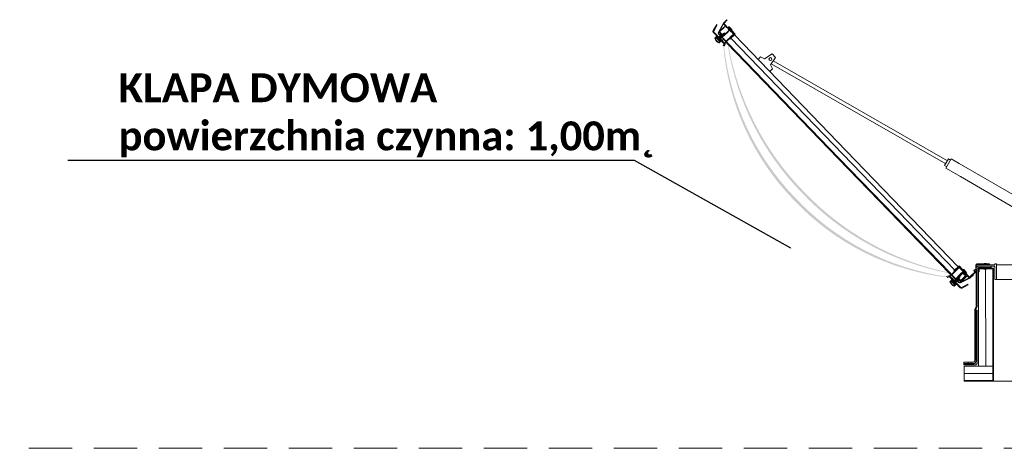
# Model space of a CAD drawing. Header units: millimetres. Extents: x 2260 to 32334, y -33324 to 11762.
# Tile 4 of 79: x 3113 to 3794, y -31798 to -31501. Entities that reach past the tile are written whole.
import ezdxf
from ezdxf import colors
from ezdxf.entities.mleader import LeaderData, LeaderLine
from ezdxf.math import Vec2, Vec3

# ---------------------------------------------------------------- set-up
doc = ezdxf.new("R2010")
doc.units = ezdxf.units.MM
doc.linetypes.add('BUR', pattern=[4.5, 3, -1.5])
for name, color, linetype, lineweight in [('CP_FRAME', 217, 'Continuous', 70), ('FOLIA', 11, 'Continuous', 0), ('KOPUŁKA przekrój', 2, 'Continuous', 5), ('OCIEPLENIE', 9, 'BATTING', 5), ('PODSTAWA', 3, 'Continuous', 13), ('SIŁOWNIK', 9, 'Continuous', 5), ('STELAŻ', 9, 'Continuous', 5), ('ŁĄCZNIK', 9, 'Continuous', 5)]:
    doc.layers.add(name, color=color, linetype=linetype, lineweight=lineweight)
doc.layers.add('mapp-system', color=7, linetype='Continuous')
doc.styles.get("Standard").update_dxf_attribs({"font": 'arial.ttf'})
doc.linetypes.add('BATTING', pattern='A,0.00254,-2.54,[134,ltypeshp.shx,S=2.54,R=0,X=-2.54,Y=0],-5.08,[134,ltypeshp.shx,S=2.54,R=180,X=2.54,Y=0],-2.54', length=10.16254)

msp = doc.modelspace()

# ---------------------------------------------------------------- hatches: boundary and pattern name
at = {"layer": 'FOLIA'}
h = msp.add_hatch(color=7, dxfattribs=at)
h.paths.add_polyline_path([(3775.55, -31684.794), (3774.8, -31684.794), (3774.8, -31692.294), (3775.55, -31692.294)])
h.paths.add_polyline_path([(3775.55, -31673.935, -0.415631), (3777.05, -31672.767), (3779.48, -31672.767), (3779.48, -31672.017), (3776.3, -31672.017, 0.4142136), (3774.8, -31673.517), (3774.8, -31677.294), (3775.55, -31677.294)])
h = msp.add_hatch(color=7, dxfattribs=at)
h.paths.add_polyline_path([(3774.55, -31713.677), (3773.8, -31713.677), (3773.8, -31721.177), (3774.55, -31721.177)])
h.paths.add_polyline_path([(3775.55, -31709.85), (3774.8, -31709.85), (3774.8, -31717.35), (3775.55, -31717.35)])
h.paths.add_polyline_path([(3774.55, -31701.853), (3775.55, -31699.794), (3774.8, -31699.794), (3773.8, -31701.853), (3773.8, -31706.177), (3774.55, -31706.177)])
h = msp.add_hatch(color=7, dxfattribs=at)
h.paths.add_polyline_path([(3772.923, -31739.531), (3766.36, -31739.531), (3766.36, -31740.281), (3772.923, -31740.281)])
h.paths.add_polyline_path([(3774.55, -31737.781), (3774.55, -31735.842), (3773.8, -31735.842), (3773.8, -31737.031, -0.4142136), (3772.3, -31738.531), (3769.173, -31738.531), (3769.173, -31739.281), (3773.05, -31739.281, 0.4142136)])
h.paths.add_polyline_path([(3775.55, -31724.85), (3774.8, -31724.85), (3774.8, -31732.35), (3775.55, -31732.35)])
at = {"layer": 'KOPUŁKA przekrój'}
for points in [[(3592.859, -31510.049), (3596.316, -31513.629), (3596.679, -31513.279), (3593.49, -31509.977, -0.3394543), (3593.335, -31508.616), (3595.62, -31504.813), (3595.188, -31504.553), (3592.704, -31508.688, 0.3394543)], [(3763.781, -31686.305), (3760.592, -31683.003), (3760.229, -31683.354), (3763.687, -31686.934, 0.3394543), (3765.041, -31687.136), (3769.26, -31684.798), (3769.016, -31684.357), (3765.135, -31686.508, -0.3394543)]]:
    msp.add_hatch(color=7, dxfattribs=at).paths.add_polyline_path(points)
h = msp.add_hatch(color=7, dxfattribs=at)
h.paths.add_polyline_path([(3650.377, -31625.435, -0.1683809), (3600.302, -31519.666, -0.1428577), (3600.347, -31519.387), (3600.926, -31518.168, 0.3517195), (3600.781, -31517.554), (3600.785, -31517.551), (3597.778, -31514.437), (3597.415, -31514.788), (3600.121, -31517.589, -0.3126334), (3600.213, -31518.156), (3599.806, -31519.013, 0.1319531), (3599.759, -31519.27, 0.1743531), (3649.108, -31626.661, 0.1744554), (3754.79, -31679.716, 0.0845836), (3754.916, -31679.697), (3755.851, -31679.292, -0.3126334), (3756.414, -31679.404), (3759.12, -31682.205), (3759.483, -31681.855), (3756.427, -31678.691, 0.3126334), (3755.863, -31678.579), (3754.625, -31679.116, -0.2106021), (3754.36, -31679.153, -0.1684029)])
h.paths.add_polyline_path([(3754.987, -31676.609, -0.1554395), (3755.257, -31676.754), (3758.648, -31680.265), (3758.89, -31680.032), (3755.266, -31676.279, 0.141319), (3755.023, -31676.14, -0.1505221), (3655.607, -31620.384, -0.1505221), (3603.335, -31519.092, 0.141319), (3603.204, -31518.846), (3599.579, -31515.093), (3599.337, -31515.326), (3602.839, -31518.952, 0.0002045), (3602.863, -31519.104, -0.0038609), (3602.865, -31519.112, 0.155338), (3654.491, -31621.461, 0.155338)])

# ---------------------------------------------------------------- linework, layer by layer
at = {"layer": 'CP_FRAME', "color": 7, "linetype": 'BUR', "lineweight": 18, "ltscale": 10}
msp.add_lwpolyline([(5713.874, -31798.102), (2385.692, -31798.102)], dxfattribs=at)
at = {"layer": 'FOLIA', "color": 7}
for p, q in [((3774.8, -31699.794), (3774.8, -31673.517)), ((3774.8, -31677.294), (3775.55, -31677.294)), ((3775.55, -31699.794), (3775.55, -31673.935)), ((3776.3, -31672.017), (3785.191, -31672.017)), ((3777.05, -31672.767), (3785.191, -31672.767)), ((3785.191, -31672.767), (3785.191, -31672.017)), ((3774.8, -31684.794), (3775.55, -31684.794)), ((3774.8, -31692.294), (3775.55, -31692.294)), ((3773.8, -31701.853), (3774.8, -31699.794)), ((3773.8, -31701.853), (3773.8, -31737.031)), ((3774.55, -31701.853), (3775.55, -31699.794)), ((3774.55, -31701.853), (3774.55, -31737.781)), ((3774.8, -31699.794), (3775.55, -31699.794)), ((3774.8, -31702.35), (3775.55, -31702.35)), ((3774.8, -31702.35), (3774.8, -31738.031)), ((3775.55, -31702.35), (3775.55, -31738.781)), ((3773.8, -31706.177), (3774.55, -31706.177)), ((3774.8, -31709.85), (3775.55, -31709.85)), ((3773.8, -31713.677), (3774.55, -31713.677)), ((3774.8, -31717.35), (3775.55, -31717.35)), ((3773.8, -31721.177), (3774.55, -31721.177)), ((3774.8, -31724.85), (3775.55, -31724.85)), ((3773.8, -31728.677), (3774.55, -31728.677)), ((3774.8, -31732.35), (3775.55, -31732.35)), ((3766.36, -31739.281), (3766.36, -31738.531)), ((3766.36, -31738.531), (3772.3, -31738.531)), ((3769.173, -31738.531), (3769.173, -31739.281)), ((3773.8, -31735.842), (3774.55, -31735.842)), ((3766.36, -31739.281), (3773.05, -31739.281)), ((3766.36, -31739.531), (3773.3, -31739.531)), ((3766.36, -31740.281), (3766.36, -31739.531)), ((3766.36, -31740.281), (3774.05, -31740.281)), ((3772.923, -31740.281), (3772.923, -31739.531))]:
    msp.add_line(p, q, dxfattribs=at)
for centre, radius, start, end in [((3776.3, -31673.517), 1.5, 90, 180), ((3776.881, -31674.097), 1.341, 82.75854, 173.035675), ((3772.3, -31737.031), 1.5, 270, 0), ((3773.05, -31737.781), 1.5, 270, 0), ((3773.3, -31738.031), 1.5, 270, 0), ((3774.05, -31738.781), 1.5, 270, 0)]:
    msp.add_arc(centre, radius, start, end, dxfattribs=at)
at = {"layer": 'KOPUŁKA przekrój', "color": 7}
for p, q in [((3595.188, -31504.553), (3592.704, -31508.688)), ((3595.62, -31504.813), (3593.335, -31508.616)), ((3592.859, -31510.049), (3596.316, -31513.629)), ((3593.49, -31509.977), (3596.679, -31513.279)), ((3597.425, -31514.778), (3600.131, -31517.579)), ((3597.788, -31514.427), (3600.844, -31517.591)), ((3599.952, -31514.732), (3598.985, -31515.667)), ((3600.224, -31518.146), (3599.816, -31519.003)), ((3600.937, -31518.158), (3600.357, -31519.377)), ((3601.158, -31517.19), (3600.795, -31517.541)), ((3601.762, -31516.606), (3601.158, -31517.19)), ((3774.913, -31670.933), (3787.792, -31670.933)), ((3774.913, -31670.933), (3774.913, -31671.933)), ((3774.913, -31670.933), (3787.292, -31670.933)), ((3774.913, -31670.933), (3774.913, -31671.933)), ((3774.913, -31670.933), (3774.913, -31671.933)), ((3774.913, -31670.933), (3787.792, -31670.933)), ((3784.286, -31670.933), (3780.605, -31670.933)), ((3787.792, -31670.273), (3787.792, -31670.933)), ((3787.792, -31670.273), (3788.792, -31670.273)), ((3787.792, -31670.273), (3788.792, -31670.273)), ((3787.792, -31670.273), (3787.792, -31670.933)), ((3788.792, -31670.273), (3788.792, -31681.103)), ((3788.792, -31670.273), (3788.792, -31681.103)), ((3757.443, -31677.807), (3756.839, -31678.391)), ((3774.913, -31671.933), (3787.792, -31671.933)), ((3774.913, -31671.933), (3787.792, -31671.933)), ((3787.792, -31671.933), (3787.792, -31681.103)), ((3787.792, -31671.933), (3787.792, -31681.103)), ((3788.792, -31672.433), (3788.792, -31681.103)), ((3755.863, -31678.578), (3754.625, -31679.115)), ((3755.851, -31679.291), (3754.98, -31679.669)), ((3759.12, -31682.205), (3756.414, -31679.404)), ((3759.483, -31681.855), (3756.427, -31678.691)), ((3756.839, -31678.391), (3756.476, -31678.741)), ((3756.839, -31678.391), (3756.476, -31678.741)), ((3759.253, -31679.681), (3758.286, -31680.616)), ((3759.253, -31679.681), (3758.286, -31680.616)), ((3763.687, -31686.934), (3760.229, -31683.354)), ((3763.781, -31686.305), (3760.592, -31683.003)), ((3769.016, -31684.357), (3765.135, -31686.508)), ((3769.26, -31684.798), (3769.016, -31684.357)), ((3787.792, -31681.103), (3788.792, -31681.103)), ((3787.792, -31681.103), (3788.792, -31681.103)), ((3769.26, -31684.798), (3765.041, -31687.136))]:
    msp.add_line(p, q, dxfattribs=at)
at = {"layer": 'KOPUŁKA przekrój', "color": 7, "lineweight": 0}
for p, q in [((3868.843, -31670.933), (3788.792, -31670.933)), ((3787.792, -31681.103), (3902.488, -31681.103))]:
    msp.add_line(p, q, dxfattribs=at)
at = {"layer": 'KOPUŁKA przekrój', "color": 7}
for centre, radius, start, end in [((3593.668, -31509.267), 1.125, 149.002038, 224.002038), ((3594.299, -31509.195), 1.125, 149.002038, 224.002038), ((3600.271, -31519.219), 0.504, 154.558083, 185.168449), ((3599.768, -31517.929), 0.504, 334.558083, 44.002038), ((3600.812, -31519.594), 0.504, 154.558083, 185.347825), ((3600.481, -31517.942), 0.504, 334.558083, 44.002038), ((3754.45, -31678.833), 0.332, 254.265487, 301.836757), ((3754.799, -31679.338), 0.377, 257.482695, 298.798925), ((3756.052, -31679.754), 0.504, 44.002038, 113.445993), ((3756.064, -31679.041), 0.504, 44.002038, 113.445993), ((3764.496, -31686.152), 1.125, 224.002038, 299.002038), ((3764.59, -31685.524), 1.125, 224.002038, 299.002038)]:
    msp.add_arc(centre, radius, start, end, dxfattribs=at)
at = {"layer": 'OCIEPLENIE', "color": 7, "ltscale": 0.05}
msp.add_line((3766.424, -31746.167), (3786.371, -31746.167), dxfattribs=at)
at = {"layer": 'OCIEPLENIE', "color": 7}
msp.add_line((3786.371, -31747.966), (3786.371, -31747.966), dxfattribs=at)
msp.add_line((3786.371, -31747.966), (3786.371, -31747.966), dxfattribs=at)
at = {"layer": 'OCIEPLENIE', "color": 7, "ltscale": 0.05}
msp.add_lwpolyline([(3781.433, -31741.273), (3781.396, -31674.371)], dxfattribs=at)
at = {"layer": 'PODSTAWA', "color": 7}
for p, q in [((3776.495, -31673.407), (3786.903, -31673.407)), ((3786.903, -31673.407), (3776.495, -31673.407)), ((3776.495, -31673.407), (3776.495, -31675.907)), ((3776.495, -31673.428), (3776.495, -31674.371)), ((3776.495, -31675.907), (3776.87, -31675.907)), ((3786.371, -31673.85), (3776.87, -31673.85)), ((3776.87, -31675.907), (3776.87, -31673.85)), ((3786.371, -31673.85), (3786.371, -31751.061)), ((3786.903, -31673.407), (3786.903, -31751.659)), ((3766.424, -31751.061), (3786.371, -31751.061)), ((3766.424, -31751.659), (3786.637, -31751.659)), ((3786.637, -31751.659), (3786.903, -31751.659))]:
    msp.add_line(p, q, dxfattribs=at)
at = {"layer": 'PODSTAWA', "color": 7, "lineweight": 13}
for p, q in [((3776.495, -31674.215), (3776.495, -31741.273)), ((3766.424, -31741.273), (3786.371, -31741.273)), ((3766.424, -31741.273), (3766.424, -31751.659))]:
    msp.add_line(p, q, dxfattribs=at)
at = {"layer": 'PODSTAWA', "color": 7, "lineweight": 0}
msp.add_line((3786.903, -31751.659), (4023.682, -31751.659), dxfattribs=at)
at = {"layer": 'SIŁOWNIK', "color": 7, "lineweight": 13}
for p, q in [((3753.712, -31601.054), (3633.002, -31531.692)), ((3754.923, -31598.96), (3634.361, -31529.685)), ((3763.123, -31600.711), (3757.615, -31597.529)), ((3871.054, -31663.544), (3763.123, -31600.711)), ((3763.877, -31609.809), (3753.863, -31604.022)), ((3862.018, -31666.957), (3763.877, -31609.809))]:
    msp.add_line(p, q, dxfattribs=at)
at = {"layer": 'SIŁOWNIK', "color": 7}
for p, q in [((3774.553, -31674.799), (3774.553, -31670.933)), ((3774.889, -31675.471), (3774.889, -31670.933)), ((3775.226, -31670.261), (3783.966, -31670.261)), ((3775.226, -31670.597), (3783.966, -31670.597)), ((3780.289, -31670.05), (3781.966, -31670.05)), ((3780.289, -31670.05), (3780.289, -31670.226)), ((3780.289, -31670.05), (3780.289, -31670.261)), ((3780.289, -31670.05), (3781.966, -31670.05)), ((3780.821, -31670.597), (3780.821, -31670.916)), ((3780.821, -31670.597), (3780.821, -31670.95)), ((3781.415, -31670.597), (3781.415, -31670.916)), ((3781.415, -31670.597), (3781.415, -31670.95)), ((3781.966, -31670.05), (3781.966, -31670.226)), ((3781.966, -31670.05), (3781.966, -31670.261)), ((3783.966, -31670.261), (3783.966, -31670.597)), ((3780.167, -31673.85), (3780.167, -31674.046)), ((3780.167, -31674.046), (3782.03, -31674.046)), ((3780.787, -31672.767), (3780.787, -31673.407)), ((3781.447, -31672.767), (3781.447, -31673.407)), ((3782.03, -31673.85), (3782.03, -31674.046))]:
    msp.add_line(p, q, dxfattribs=at)
at = {"layer": 'SIŁOWNIK', "color": 7, "lineweight": 13}
msp.add_circle((3632.372, -31528.431), 0.985, dxfattribs=at)
at = {"layer": 'SIŁOWNIK', "color": 7}
for radius in [0.672, 0.336]:
    msp.add_arc((3775.226, -31670.933), radius, 90, 180, dxfattribs=at)
at = {"layer": 'STELAŻ', "color": 7}
for p, q in [((3599.874, -31503.521), (3596.407, -31509.777)), ((3599.909, -31504.047), (3596.935, -31509.413)), ((3601.226, -31505.393), (3597.001, -31509.474)), ((3600.037, -31506.823), (3597.854, -31508.93)), ((3602.292, -31501.186), (3599.874, -31503.521)), ((3599.976, -31504.038), (3601.227, -31505.334)), ((3602.491, -31501.391), (3600.073, -31503.727)), ((3600.073, -31503.727), (3603.453, -31507.227)), ((3601.367, -31505.538), (3600.194, -31506.671)), ((3601.426, -31505.539), (3602.068, -31506.204)), ((3601.79, -31506.473), (3602.068, -31506.204)), ((3601.942, -31506.63), (3602.22, -31506.362)), ((3602.22, -31506.362), (3603.189, -31507.365)), ((3603.914, -31507.39), (3603.388, -31507.571)), ((3603.911, -31507.008), (3603.432, -31506.512)), ((3603.639, -31507.105), (3603.513, -31507.228)), ((3603.954, -31507.423), (3603.519, -31507.612)), ((3603.552, -31506.396), (3605.362, -31508.27)), ((3603.639, -31507.105), (3603.914, -31507.39)), ((3603.72, -31506.233), (3605.53, -31508.108)), ((3603.96, -31507.397), (3603.765, -31507.171)), ((3603.766, -31507.148), (3603.911, -31507.008)), ((3605.651, -31507.991), (3603.841, -31506.117)), ((3595.111, -31512.865), (3593.841, -31514.091)), ((3595.403, -31513.167), (3594.182, -31514.346)), ((3594.985, -31513.98), (3595.046, -31513.921)), ((3597.029, -31516.096), (3594.985, -31513.98)), ((3595.236, -31512.51), (3594.994, -31512.744)), ((3594.994, -31512.744), (3596.074, -31513.862)), ((3595.104, -31513.982), (3595.046, -31513.921)), ((3595.104, -31513.982), (3595.588, -31513.515)), ((3596.074, -31513.862), (3595.111, -31512.865)), ((3595.192, -31514.072), (3595.675, -31513.605)), ((3596.943, -31515.886), (3595.192, -31514.072)), ((3595.541, -31513.794), (3595.782, -31513.56)), ((3595.541, -31513.794), (3597.234, -31515.547)), ((3595.588, -31513.515), (3595.704, -31513.636)), ((3595.712, -31514.213), (3595.833, -31514.096)), ((3595.782, -31513.56), (3596.074, -31513.862)), ((3596.066, -31514.338), (3597.88, -31512.586)), ((3596.074, -31513.862), (3597.646, -31512.344)), ((3596.449, -31514.144), (3596.154, -31514.428)), ((3596.403, -31514.071), (3596.433, -31514.042)), ((3596.403, -31514.071), (3596.86, -31514.797)), ((3596.891, -31514.768), (3596.433, -31514.042)), ((3596.501, -31514.093), (3596.433, -31514.042)), ((3596.67, -31513.93), (3596.479, -31514.114)), ((3596.603, -31511.264), (3597.967, -31512.677)), ((3596.624, -31513.857), (3596.654, -31513.828)), ((3596.624, -31513.857), (3597.082, -31514.584)), ((3597.112, -31514.555), (3596.654, -31513.828)), ((3596.722, -31513.879), (3596.654, -31513.828)), ((3596.891, -31513.716), (3596.7, -31513.901)), ((3596.708, -31515.003), (3598.522, -31513.251)), ((3596.845, -31513.644), (3596.876, -31513.614)), ((3596.845, -31513.644), (3597.303, -31514.37)), ((3596.868, -31509.652), (3598.146, -31510.974)), ((3597.333, -31514.341), (3596.876, -31513.614)), ((3596.943, -31513.666), (3596.876, -31513.614)), ((3597.112, -31513.503), (3596.921, -31513.687)), ((3596.938, -31509.433), (3596.977, -31509.474)), ((3596.955, -31511.218), (3597.408, -31511.686)), ((3597.257, -31514.297), (3597.066, -31514.482)), ((3597.067, -31513.43), (3597.097, -31513.401)), ((3597.067, -31513.43), (3597.524, -31514.156)), ((3597.554, -31514.127), (3597.097, -31513.401)), ((3597.165, -31513.452), (3597.097, -31513.401)), ((3597.334, -31513.289), (3597.143, -31513.473)), ((3597.158, -31509.661), (3597.8, -31510.326)), ((3597.697, -31509.082), (3597.159, -31509.602)), ((3597.184, -31515.011), (3598.755, -31513.493)), ((3597.478, -31514.084), (3597.287, -31514.268)), ((3597.288, -31513.216), (3597.318, -31513.187)), ((3597.288, -31513.216), (3597.745, -31513.943)), ((3597.776, -31513.913), (3597.318, -31513.187)), ((3597.386, -31513.238), (3597.318, -31513.187)), ((3597.555, -31513.075), (3597.364, -31513.26)), ((3597.524, -31514.156), (3597.456, -31514.105)), ((3598.144, -31511.034), (3597.467, -31511.688)), ((3597.509, -31513.003), (3597.539, -31512.973)), ((3597.509, -31513.003), (3597.967, -31513.729)), ((3597.7, -31513.87), (3597.509, -31514.055)), ((3597.524, -31514.156), (3597.554, -31514.127)), ((3597.997, -31513.7), (3597.539, -31512.973)), ((3597.607, -31513.025), (3597.539, -31512.973)), ((3597.776, -31512.862), (3597.585, -31513.046)), ((3597.606, -31511.892), (3598.173, -31512.478)), ((3598.285, -31511.179), (3597.608, -31511.833)), ((3597.646, -31512.344), (3597.967, -31512.677)), ((3597.745, -31513.943), (3597.678, -31513.891)), ((3597.73, -31512.789), (3597.761, -31512.76)), ((3597.73, -31512.789), (3598.188, -31513.515)), ((3597.921, -31513.656), (3597.73, -31513.841)), ((3597.745, -31513.943), (3597.776, -31513.913)), ((3598.218, -31513.486), (3597.761, -31512.76)), ((3597.828, -31512.811), (3597.761, -31512.76)), ((3597.8, -31510.326), (3597.849, -31510.28)), ((3597.997, -31512.648), (3597.806, -31512.832)), ((3597.967, -31513.729), (3597.899, -31513.678)), ((3598.142, -31513.443), (3597.951, -31513.627)), ((3597.952, -31510.483), (3598, -31510.437)), ((3597.952, -31510.483), (3598.968, -31511.535)), ((3597.952, -31512.575), (3597.982, -31512.546)), ((3597.952, -31512.575), (3598.409, -31513.302)), ((3597.967, -31513.729), (3597.997, -31513.7)), ((3598.44, -31513.272), (3597.982, -31512.546)), ((3598.05, -31512.597), (3597.982, -31512.546)), ((3598.219, -31512.434), (3598.028, -31512.619)), ((3598.188, -31513.515), (3598.12, -31513.464)), ((3598.364, -31513.229), (3598.172, -31513.413)), ((3598.173, -31512.362), (3598.203, -31512.332)), ((3598.173, -31512.362), (3598.631, -31513.088)), ((3598.188, -31513.515), (3598.218, -31513.486)), ((3598.661, -31513.059), (3598.203, -31512.332)), ((3598.271, -31512.384), (3598.203, -31512.332)), ((3598.44, -31512.221), (3598.249, -31512.405)), ((3598.409, -31513.302), (3598.341, -31513.25)), ((3598.344, -31511.18), (3598.852, -31511.706)), ((3598.394, -31512.148), (3598.424, -31512.119)), ((3598.394, -31512.148), (3598.852, -31512.874)), ((3598.585, -31513.015), (3598.394, -31513.2)), ((3598.409, -31513.302), (3598.44, -31513.272)), ((3598.882, -31512.845), (3598.424, -31512.119)), ((3598.492, -31512.17), (3598.424, -31512.119)), ((3598.434, -31513.161), (3598.755, -31513.493)), ((3598.434, -31513.161), (3601.704, -31516.546)), ((3598.661, -31512.007), (3598.47, -31512.191)), ((3598.631, -31513.088), (3598.563, -31513.037)), ((3598.615, -31511.934), (3598.646, -31511.905)), ((3598.615, -31511.934), (3599.073, -31512.661)), ((3598.806, -31512.802), (3598.615, -31512.986)), ((3598.631, -31513.088), (3598.661, -31513.059)), ((3598.64, -31512.962), (3598.879, -31513.21)), ((3599.103, -31512.631), (3598.646, -31511.905)), ((3598.713, -31511.956), (3598.646, -31511.905)), ((3598.882, -31511.793), (3598.691, -31511.978)), ((3598.852, -31512.874), (3598.784, -31512.823)), ((3599.027, -31512.588), (3598.836, -31512.772)), ((3598.837, -31511.72), (3598.867, -31511.691)), ((3598.837, -31511.72), (3599.294, -31512.447)), ((3598.852, -31512.874), (3598.882, -31512.845)), ((3599.325, -31512.418), (3598.867, -31511.691)), ((3598.935, -31511.743), (3598.867, -31511.691)), ((3598.896, -31511.663), (3598.926, -31511.634)), ((3599.104, -31511.579), (3598.913, -31511.764)), ((3599.616, -31512.557), (3598.939, -31513.211)), ((3598.968, -31511.535), (3599.016, -31511.489)), ((3599.073, -31512.661), (3599.005, -31512.609)), ((3599.058, -31511.507), (3599.088, -31511.478)), ((3599.058, -31511.507), (3599.516, -31512.233)), ((3599.249, -31512.374), (3599.058, -31512.559)), ((3599.073, -31512.661), (3599.103, -31512.631)), ((3599.078, -31513.415), (3599.72, -31514.08)), ((3600.499, -31511.984), (3599.079, -31513.356)), ((3599.546, -31512.204), (3599.088, -31511.478)), ((3599.156, -31511.529), (3599.088, -31511.478)), ((3599.325, -31511.366), (3599.134, -31511.55)), ((3599.294, -31512.447), (3599.226, -31512.396)), ((3599.279, -31511.293), (3599.309, -31511.264)), ((3599.279, -31511.293), (3599.737, -31512.019)), ((3599.47, -31512.161), (3599.279, -31512.345)), ((3599.294, -31512.447), (3599.325, -31512.418)), ((3599.767, -31511.99), (3599.309, -31511.264)), ((3599.377, -31511.315), (3599.309, -31511.264)), ((3599.546, -31511.152), (3599.355, -31511.337)), ((3599.377, -31512.25), (3599.617, -31512.498)), ((3599.516, -31512.233), (3599.448, -31512.182)), ((3599.5, -31511.079), (3599.958, -31511.806)), ((3599.691, -31511.947), (3599.5, -31512.131)), ((3599.516, -31512.233), (3599.546, -31512.204)), ((3599.522, -31512.11), (3599.762, -31512.358)), ((3599.988, -31511.777), (3599.531, -31511.05)), ((3599.599, -31511.102), (3599.531, -31511.05)), ((3599.767, -31510.938), (3599.576, -31511.123)), ((3599.737, -31512.019), (3599.669, -31511.968)), ((3599.912, -31511.733), (3599.721, -31511.918)), ((3599.722, -31510.866), (3599.752, -31510.837)), ((3599.722, -31510.866), (3600.179, -31511.592)), ((3599.737, -31512.019), (3599.767, -31511.99)), ((3600.21, -31511.563), (3599.752, -31510.837)), ((3599.82, -31510.888), (3599.752, -31510.837)), ((3599.989, -31510.725), (3599.798, -31510.909)), ((3600.359, -31511.839), (3599.821, -31512.359)), ((3599.872, -31514.238), (3600.888, -31515.29)), ((3599.958, -31511.806), (3599.89, -31511.755)), ((3599.943, -31510.652), (3599.973, -31510.623)), ((3599.943, -31510.652), (3600.401, -31511.378)), ((3600.134, -31511.519), (3599.943, -31511.704)), ((3599.958, -31511.806), (3599.988, -31511.777)), ((3600.431, -31511.349), (3599.973, -31510.623)), ((3600.041, -31510.674), (3599.973, -31510.623)), ((3600.264, -31510.458), (3600.019, -31510.696)), ((3600.179, -31511.592), (3600.111, -31511.541)), ((3600.355, -31511.306), (3600.164, -31511.49)), ((3600.179, -31511.592), (3600.21, -31511.563)), ((3600.264, -31510.458), (3600.917, -31510.296)), ((3600.401, -31511.378), (3600.333, -31511.327)), ((3600.732, -31510.942), (3600.385, -31511.277)), ((3600.401, -31511.378), (3600.431, -31511.349)), ((3602.699, -31509.58), (3600.516, -31511.687)), ((3602.839, -31509.725), (3600.657, -31511.832)), ((3602.715, -31509.844), (3600.657, -31511.832)), ((3600.732, -31510.942), (3600.917, -31510.296)), ((3607.084, -31511.35), (3601.94, -31516.318)), ((3603.823, -31508.494), (3602.856, -31509.428)), ((3604.018, -31508.586), (3602.996, -31509.573)), ((3603.179, -31507.912), (3603.252, -31507.842)), ((3603.182, -31507.769), (3603.252, -31507.842)), ((3605.501, -31512.481), (3603.319, -31514.589)), ((3603.331, -31508.069), (3603.404, -31507.999)), ((3603.388, -31507.571), (3604.147, -31508.357)), ((3603.404, -31507.999), (3603.824, -31508.434)), ((3603.514, -31507.64), (3604.083, -31508.229)), ((3607.407, -31511.189), (3604.082, -31514.4)), ((3604.316, -31507.797), (3604.111, -31508.225)), ((3604.147, -31508.357), (3604.346, -31507.837)), ((3604.342, -31507.792), (3604.56, -31507.995)), ((3604.346, -31507.837), (3604.62, -31508.121)), ((3604.374, -31508.592), (3604.871, -31509.106)), ((3604.374, -31514.703), (3608.001, -31511.2)), ((3604.492, -31508.303), (3607.09, -31510.993)), ((3604.62, -31508.121), (3604.493, -31508.244)), ((3604.583, -31507.995), (3604.728, -31507.855)), ((3604.728, -31507.855), (3605.241, -31508.386)), ((3605.022, -31509.263), (3606.038, -31510.315)), ((3605.666, -31508.781), (3605.364, -31509.073)), ((3605.364, -31509.073), (3607.407, -31511.189)), ((3606.831, -31511.197), (3605.658, -31512.329)), ((3608.001, -31511.2), (3605.666, -31508.781)), ((3606.19, -31510.472), (3606.832, -31511.137)), ((3596.815, -31514.725), (3596.621, -31514.912)), ((3597.855, -31515.706), (3596.635, -31516.885)), ((3596.86, -31514.797), (3596.797, -31514.742)), ((3596.821, -31515.361), (3596.942, -31515.245)), ((3597.036, -31514.511), (3596.845, -31514.696)), ((3596.86, -31514.797), (3596.891, -31514.768)), ((3598.147, -31516.009), (3596.877, -31517.235)), ((3596.943, -31515.886), (3597.427, -31515.419)), ((3597.082, -31514.584), (3597.014, -31514.532)), ((3597.029, -31516.096), (3597.089, -31516.037)), ((3597.031, -31515.977), (3597.514, -31515.51)), ((3597.089, -31516.037), (3597.031, -31515.977)), ((3597.082, -31514.584), (3597.112, -31514.555)), ((3597.184, -31515.011), (3598.264, -31516.129)), ((3597.184, -31515.011), (3597.476, -31515.313)), ((3598.147, -31516.009), (3597.184, -31515.011)), ((3597.234, -31515.547), (3597.476, -31515.313)), ((3597.303, -31514.37), (3597.235, -31514.319)), ((3597.303, -31514.37), (3597.333, -31514.341)), ((3597.397, -31515.389), (3597.514, -31515.51)), ((3598.506, -31515.896), (3598.264, -31516.129)), ((3601.762, -31516.606), (3599.952, -31514.732)), ((3601.039, -31515.447), (3601.682, -31516.112)), ((3601.704, -31516.546), (3602.258, -31517.12)), ((3603.162, -31514.741), (3601.741, -31516.113)), ((3601.939, -31516.378), (3602.662, -31517.127)), ((3602.215, -31517.559), (3602.075, -31517.414)), ((3602.257, -31517.18), (3602.076, -31517.355)), ((3602.215, -31517.559), (3679.361, -31597.44)), ((3602.661, -31517.187), (3602.275, -31517.56)), ((3679.808, -31597.008), (3602.662, -31517.127)), ((3604.374, -31514.703), (3604.082, -31514.4)), ((3623.787, -31528.755), (3625.489, -31526.994)), ((3625.489, -31526.994), (3628.305, -31528.353)), ((3628.305, -31528.353), (3633.541, -31524.796)), ((3632.441, -31532.52), (3635.992, -31527.279)), ((3635.992, -31527.279), (3633.541, -31524.796)), ((3633.805, -31535.315), (3632.447, -31532.498)), ((3632.043, -31537.015), (3633.805, -31535.315)), ((3756.507, -31677.321), (3679.361, -31597.44)), ((3679.808, -31597.008), (3756.954, -31676.889)), ((3755.669, -31597.67), (3753.013, -31602.263)), ((3754.412, -31603.072), (3753.013, -31602.263)), ((3757.615, -31597.529), (3753.863, -31604.022)), ((3757.068, -31598.48), (3755.669, -31597.67)), ((3756.507, -31677.321), (3756.647, -31677.467)), ((3756.887, -31677.292), (3756.706, -31677.468)), ((3757.502, -31677.868), (3756.947, -31677.293)), ((3757.678, -31677.639), (3756.954, -31676.889)), ((3757.443, -31677.807), (3759.253, -31679.681)), ((3760.771, -31681.253), (3757.502, -31677.868)), ((3762.882, -31672.672), (3757.737, -31677.64)), ((3758.577, -31678.57), (3757.935, -31677.905)), ((3759.356, -31676.474), (3757.936, -31677.846)), ((3759.437, -31675.263), (3763.064, -31671.76)), ((3759.437, -31675.263), (3759.729, -31675.565)), ((3761.696, -31674.214), (3759.514, -31676.322)), ((3763.054, -31672.354), (3759.729, -31675.565)), ((3763.026, -31672.93), (3761.853, -31674.062)), ((3764.358, -31676.971), (3762.176, -31679.078)), ((3764.234, -31677.091), (3762.176, -31679.078)), ((3764.498, -31677.116), (3762.316, -31679.224)), ((3765.684, -31676.53), (3762.494, -31679.611)), ((3765.678, -31676.848), (3762.931, -31679.502)), ((3765.097, -31674.47), (3763.054, -31672.354)), ((3763.064, -31671.76), (3765.399, -31674.178)), ((3763.728, -31673.596), (3763.085, -31672.931)), ((3765.837, -31675.368), (3763.238, -31672.678)), ((3764.895, -31674.805), (3763.879, -31673.753)), ((3765.537, -31675.832), (3764.516, -31676.819)), ((3765.623, -31676.03), (3764.656, -31676.964)), ((3765.543, -31675.476), (3765.047, -31674.962)), ((3765.399, -31674.178), (3765.097, -31674.47)), ((3767.403, -31678.634), (3765.678, -31676.848)), ((3766.103, -31676.466), (3765.682, -31676.031)), ((3767.721, -31678.639), (3765.684, -31676.53)), ((3765.771, -31675.712), (3766.297, -31675.531)), ((3766.53, -31676.498), (3765.771, -31675.712)), ((3767.589, -31676.491), (3765.779, -31674.616)), ((3766.023, -31675.246), (3765.896, -31675.369)), ((3766.466, -31676.369), (3765.896, -31675.779)), ((3767.71, -31676.374), (3765.9, -31674.5)), ((3766.336, -31675.562), (3765.902, -31675.752)), ((3766.297, -31675.531), (3766.023, -31675.246)), ((3766.03, -31676.537), (3766.103, -31676.466)), ((3767.878, -31676.212), (3766.068, -31674.338)), ((3766.342, -31675.537), (3766.147, -31675.311)), ((3766.148, -31675.288), (3766.293, -31675.148)), ((3766.182, -31676.694), (3766.254, -31676.623)), ((3767.999, -31676.095), (3766.189, -31674.221)), ((3766.325, -31676.696), (3766.254, -31676.623)), ((3766.698, -31675.937), (3766.493, -31676.364)), ((3766.729, -31675.978), (3766.53, -31676.498)), ((3766.724, -31675.931), (3766.942, -31676.135)), ((3767.004, -31676.262), (3766.729, -31675.978)), ((3767.698, -31677.707), (3766.729, -31676.703)), ((3770.256, -31679.944), (3766.876, -31676.444)), ((3767.004, -31676.262), (3766.877, -31676.385)), ((3766.89, -31676.442), (3767.132, -31676.209)), ((3769.81, -31679.465), (3766.89, -31676.442)), ((3766.965, -31676.134), (3767.11, -31675.994)), ((3770.051, -31679.231), (3767.132, -31676.209)), ((3767.42, -31677.975), (3767.698, -31677.707)), ((3767.571, -31678.132), (3767.85, -31677.864)), ((3768.492, -31678.529), (3767.85, -31677.864)), ((3772.674, -31677.609), (3770.256, -31679.944)), ((3772.873, -31677.815), (3770.455, -31680.15)), ((3774.517, -31675.386), (3770.527, -31679.24)), ((3774.75, -31675.628), (3770.76, -31679.481)), ((3757.915, -31681.441), (3756.645, -31682.667)), ((3758.207, -31681.743), (3756.986, -31682.922)), ((3757.789, -31682.556), (3757.849, -31682.497)), ((3757.789, -31682.556), (3759.832, -31684.672)), ((3758.04, -31681.087), (3757.798, -31681.32)), ((3758.878, -31682.439), (3757.798, -31681.32)), ((3757.849, -31682.497), (3757.908, -31682.558)), ((3757.908, -31682.558), (3758.391, -31682.091)), ((3757.915, -31681.441), (3758.878, -31682.439)), ((3757.995, -31682.649), (3758.479, -31682.182)), ((3757.995, -31682.649), (3759.747, -31684.462)), ((3758.344, -31682.37), (3758.586, -31682.136)), ((3760.037, -31684.123), (3758.344, -31682.37)), ((3758.508, -31682.212), (3758.391, -31682.091)), ((3758.515, -31682.789), (3758.636, -31682.672)), ((3758.878, -31682.439), (3758.586, -31682.136)), ((3759.745, -31679.779), (3758.729, -31678.727)), ((3758.87, -31682.914), (3760.683, -31681.163)), ((3758.878, -31682.439), (3760.45, -31680.921)), ((3759.151, -31682.817), (3758.957, -31683.005)), ((3759.08, -31682.769), (3759.111, -31682.74)), ((3759.79, -31683.252), (3759.08, -31682.769)), ((3759.08, -31682.769), (3759.134, -31682.835)), ((3759.111, -31682.74), (3759.821, -31683.223)), ((3759.373, -31682.604), (3759.182, -31682.788)), ((3759.302, -31682.555), (3759.332, -31682.526)), ((3759.302, -31682.555), (3759.351, -31682.625)), ((3760.012, -31683.038), (3759.302, -31682.555)), ((3759.332, -31682.526), (3760.042, -31683.009)), ((3759.594, -31682.39), (3759.403, -31682.574)), ((3759.719, -31683.204), (3759.424, -31683.488)), ((3760.659, -31684.283), (3759.438, -31685.461)), ((3759.512, -31683.579), (3761.326, -31681.827)), ((3759.523, -31682.342), (3759.553, -31682.313)), ((3759.523, -31682.342), (3759.572, -31682.411)), ((3760.233, -31682.824), (3759.523, -31682.342)), ((3759.553, -31682.313), (3760.263, -31682.795)), ((3759.815, -31682.176), (3759.624, -31682.361)), ((3759.625, -31683.938), (3759.746, -31683.821)), ((3760.951, -31684.585), (3759.681, -31685.811)), ((3759.744, -31682.128), (3759.774, -31682.099)), ((3759.744, -31682.128), (3759.793, -31682.198)), ((3760.454, -31682.611), (3759.744, -31682.128)), ((3759.747, -31684.462), (3760.23, -31683.995)), ((3759.941, -31682.99), (3759.75, -31683.174)), ((3759.772, -31683.153), (3759.821, -31683.223)), ((3759.774, -31682.099), (3760.484, -31682.582)), ((3759.79, -31683.252), (3759.821, -31683.223)), ((3759.832, -31684.672), (3759.893, -31684.613)), ((3759.834, -31684.553), (3760.318, -31684.086)), ((3759.834, -31684.553), (3759.893, -31684.613)), ((3760.036, -31681.963), (3759.845, -31682.147)), ((3760.539, -31680.601), (3759.896, -31679.936)), ((3759.965, -31681.914), (3759.996, -31681.885)), ((3759.965, -31681.914), (3760.014, -31681.984)), ((3760.675, -31682.397), (3759.965, -31681.914)), ((3760.162, -31682.776), (3759.971, -31682.961)), ((3759.987, -31683.587), (3761.559, -31682.069)), ((3759.987, -31683.587), (3760.951, -31684.585)), ((3761.067, -31684.706), (3759.987, -31683.587)), ((3760.279, -31683.89), (3759.987, -31683.587)), ((3759.993, -31682.939), (3760.042, -31683.009)), ((3759.996, -31681.885), (3760.706, -31682.368)), ((3760.012, -31683.038), (3760.042, -31683.009)), ((3760.037, -31684.123), (3760.279, -31683.89)), ((3760.258, -31681.749), (3760.067, -31681.933)), ((3760.187, -31681.701), (3760.217, -31681.671)), ((3760.187, -31681.701), (3760.236, -31681.77)), ((3760.897, -31682.183), (3760.187, -31681.701)), ((3760.383, -31682.562), (3760.192, -31682.747)), ((3760.318, -31684.086), (3760.201, -31683.965)), ((3760.214, -31682.726), (3760.263, -31682.795)), ((3760.217, -31681.671), (3760.927, -31682.154)), ((3760.233, -31682.824), (3760.263, -31682.795)), ((3760.479, -31681.535), (3760.288, -31681.72)), ((3760.408, -31681.487), (3760.438, -31681.458)), ((3760.408, -31681.487), (3760.457, -31681.557)), ((3761.118, -31681.97), (3760.408, -31681.487)), ((3760.604, -31682.349), (3760.413, -31682.533)), ((3760.436, -31682.512), (3760.484, -31682.582)), ((3760.438, -31681.458), (3761.148, -31681.94)), ((3760.771, -31681.253), (3760.45, -31680.921)), ((3760.454, -31682.611), (3760.484, -31682.582)), ((3760.7, -31681.322), (3760.509, -31681.506)), ((3762.019, -31679.23), (3760.598, -31680.602)), ((3760.629, -31681.273), (3760.659, -31681.244)), ((3760.629, -31681.273), (3760.678, -31681.343)), ((3761.339, -31681.756), (3760.629, -31681.273)), ((3760.826, -31682.135), (3760.635, -31682.32)), ((3760.657, -31682.298), (3760.706, -31682.368)), ((3760.659, -31681.244), (3761.369, -31681.727)), ((3760.675, -31682.397), (3760.706, -31682.368)), ((3760.921, -31681.108), (3760.73, -31681.292)), ((3760.977, -31681.055), (3760.737, -31680.807)), ((3761.415, -31680.094), (3760.738, -31680.747)), ((3760.85, -31681.06), (3760.881, -31681.03)), ((3760.85, -31681.06), (3760.899, -31681.129)), ((3761.56, -31681.542), (3760.85, -31681.06)), ((3761.047, -31681.921), (3760.856, -31682.106)), ((3760.878, -31682.085), (3760.927, -31682.154)), ((3760.881, -31681.03), (3761.591, -31681.513)), ((3760.897, -31682.183), (3760.927, -31682.154)), ((3761.143, -31680.894), (3760.952, -31681.079)), ((3761.309, -31684.472), (3761.067, -31684.706)), ((3761.072, -31680.846), (3761.102, -31680.817)), ((3761.072, -31680.846), (3761.121, -31680.916)), ((3761.782, -31681.329), (3761.072, -31680.846)), ((3761.268, -31681.708), (3761.077, -31681.892)), ((3761.099, -31681.871), (3761.148, -31681.94)), ((3761.102, -31680.817), (3761.812, -31681.299)), ((3761.118, -31681.97), (3761.148, -31681.94)), ((3761.364, -31680.681), (3761.173, -31680.865)), ((3762.603, -31683.15), (3761.238, -31681.737)), ((3761.559, -31682.069), (3761.238, -31681.737)), ((3761.293, -31680.632), (3761.323, -31680.603)), ((3761.293, -31680.632), (3761.342, -31680.702)), ((3762.003, -31681.115), (3761.293, -31680.632)), ((3761.489, -31681.494), (3761.298, -31681.679)), ((3761.321, -31681.657), (3761.369, -31681.727)), ((3761.323, -31680.603), (3762.033, -31681.086)), ((3761.339, -31681.756), (3761.369, -31681.727)), ((3761.585, -31680.467), (3761.394, -31680.651)), ((3762.01, -31682.125), (3761.444, -31681.538)), ((3761.714, -31680.342), (3761.475, -31680.095)), ((3761.514, -31680.419), (3761.544, -31680.389)), ((3761.514, -31680.419), (3761.563, -31680.488)), ((3762.224, -31680.901), (3761.514, -31680.419)), ((3761.711, -31681.28), (3761.52, -31681.465)), ((3761.542, -31681.443), (3761.591, -31681.513)), ((3761.544, -31680.389), (3762.254, -31680.872)), ((3761.56, -31681.542), (3761.591, -31681.513)), ((3761.807, -31680.253), (3761.615, -31680.438)), ((3761.859, -31680.202), (3761.62, -31679.954)), ((3762.159, -31679.375), (3761.621, -31679.895)), ((3761.736, -31680.205), (3761.766, -31680.176)), ((3761.736, -31680.205), (3761.784, -31680.275)), ((3762.445, -31680.688), (3761.736, -31680.205)), ((3761.932, -31681.067), (3761.741, -31681.251)), ((3761.763, -31681.23), (3761.812, -31681.299)), ((3761.766, -31680.176), (3762.476, -31680.658)), ((3761.782, -31681.329), (3761.812, -31681.299)), ((3762.028, -31680.039), (3761.837, -31680.224)), ((3761.957, -31679.991), (3761.987, -31679.962)), ((3761.957, -31679.991), (3762.006, -31680.061)), ((3762.667, -31680.474), (3761.957, -31679.991)), ((3762.153, -31680.853), (3761.962, -31681.037)), ((3761.984, -31681.016), (3762.033, -31681.086)), ((3761.987, -31679.962), (3762.697, -31680.445)), ((3762.003, -31681.115), (3762.033, -31681.086)), ((3762.249, -31679.826), (3762.058, -31680.01)), ((3762.746, -31681.472), (3762.069, -31682.126)), ((3762.178, -31679.778), (3762.208, -31679.748)), ((3762.178, -31679.778), (3762.227, -31679.847)), ((3762.888, -31680.26), (3762.178, -31679.778)), ((3762.374, -31680.639), (3762.183, -31680.824)), ((3762.206, -31680.802), (3762.254, -31680.872)), ((3762.208, -31679.748), (3762.918, -31680.231)), ((3762.661, -31682.799), (3762.208, -31682.33)), ((3762.887, -31681.617), (3762.209, -31682.271)), ((3762.224, -31680.901), (3762.254, -31680.872)), ((3762.747, -31681.412), (3762.24, -31680.886)), ((3762.47, -31679.612), (3762.279, -31679.797)), ((3762.399, -31679.564), (3762.43, -31679.535)), ((3762.399, -31679.564), (3762.448, -31679.633)), ((3763.109, -31680.047), (3762.399, -31679.564)), ((3762.596, -31680.426), (3762.405, -31680.61)), ((3762.414, -31680.777), (3762.462, -31680.73)), ((3763.43, -31681.828), (3762.414, -31680.777)), ((3762.427, -31680.589), (3762.476, -31680.658)), ((3762.43, -31679.535), (3763.14, -31680.017)), ((3762.445, -31680.688), (3762.476, -31680.658)), ((3762.692, -31679.398), (3762.501, -31679.583)), ((3764.1, -31682.136), (3762.52, -31680.499)), ((3762.621, -31679.35), (3762.651, -31679.321)), ((3762.621, -31679.35), (3762.669, -31679.42)), ((3763.331, -31679.833), (3762.621, -31679.35)), ((3762.817, -31680.212), (3762.626, -31680.396)), ((3762.648, -31680.375), (3762.697, -31680.445)), ((3762.651, -31679.321), (3763.361, -31679.804)), ((3762.667, -31680.474), (3762.697, -31680.445)), ((3764.106, -31681.818), (3762.681, -31680.343)), ((3763.068, -31679.035), (3762.722, -31679.369)), ((3763.038, -31679.998), (3762.847, -31680.183)), ((3762.869, -31680.161), (3762.918, -31680.231)), ((3762.888, -31680.26), (3762.918, -31680.231)), ((3764.223, -31682.941), (3762.946, -31681.618)), ((3763.068, -31679.035), (3763.721, -31678.872)), ((3763.26, -31679.785), (3763.069, -31679.969)), ((3763.091, -31679.948), (3763.14, -31680.017)), ((3763.109, -31680.047), (3763.14, -31680.017)), ((3763.535, -31679.518), (3763.29, -31679.755)), ((3763.312, -31679.734), (3763.361, -31679.804)), ((3763.331, -31679.833), (3763.361, -31679.804)), ((3763.43, -31681.828), (3763.478, -31681.782)), ((3763.535, -31679.518), (3763.721, -31678.872)), ((3763.582, -31681.986), (3763.63, -31681.939)), ((3764.224, -31682.651), (3763.582, -31681.986)), ((3770.455, -31680.15), (3764.082, -31683.397)), ((3767.721, -31678.639), (3764.1, -31682.136)), ((3767.403, -31678.634), (3764.106, -31681.818)), ((3764.821, -31682.132), (3764.283, -31682.652)), ((3768.631, -31678.733), (3764.405, -31682.814)), ((3764.444, -31682.879), (3764.405, -31682.838)), ((3769.93, -31680.096), (3764.464, -31682.882)), ((3767.161, -31679.873), (3764.978, -31681.98)), ((3768.491, -31678.588), (3767.318, -31679.721)), ((3769.941, -31680.03), (3768.69, -31678.734))]:
    msp.add_line(p, q, dxfattribs=at)
at = {"layer": 'STELAŻ', "color": 7, "lineweight": 9}
for p, q in [((3682.51, -31594.399), (3605.012, -31514.087)), ((3684.928, -31592.064), (3607.397, -31511.783)), ((3682.51, -31594.399), (3760.041, -31674.679)), ((3684.928, -31592.064), (3762.459, -31672.344))]:
    msp.add_line(p, q, dxfattribs=at)
at = {"layer": 'STELAŻ', "color": 7}
for radius in [0.876, 0.876, 0.504, 0.504]:
    msp.add_circle((3774.132, -31675.038), radius, dxfattribs=at)
for centre, radius, start, end in [((3599.946, -31504.068), 0.042, 44.002038, 151.002038), ((3600.115, -31506.747), 0.109, 224.002038, 44.002038), ((3601.197, -31505.363), 0.042, 314.002038, 44.002038), ((3601.396, -31505.569), 0.042, 44.002039, 134.002038), ((3601.866, -31506.552), 0.109, 134.002038, 314.002038), ((3603.388, -31507.571), 0.286, 134.002038, 224.002038), ((3603.636, -31506.315), 0.285, 44.002038, 224.002038), ((3603.483, -31507.198), 0.042, 224.002038, 314.002038), ((3603.636, -31506.315), 0.117, 44.002038, 224.002038), ((3603.777, -31507.16), 0.0168, 134.002037, 220.918264), ((3603.947, -31507.407), 0.0168, 293.625604, 44.002037), ((3593.958, -31514.212), 0.168, 134.002038, 209.752006), ((3601.072, -31510.146), 8.362, 209.752005, 238.252071), ((3597.085, -31513.996), 1.39, 188.950901, 259.053175), ((3597.509, -31510.388), 1.261, 151.002038, 224.002038), ((3597.862, -31510.342), 1.261, 147.157041, 224.002038), ((3596.838, -31509.681), 0.042, 44.002038, 147.157041), ((3596.95, -31509.422), 0.0168, 151.002038, 224.002038), ((3596.989, -31509.462), 0.0168, 224.002037, 314.002038), ((3597.188, -31509.632), 0.042, 134.002038, 224.002039), ((3597.438, -31511.657), 0.042, 224.002038, 314.002038), ((3597.637, -31511.863), 0.042, 134.002038, 224.002038), ((3597.776, -31509.006), 0.109, 224.002038, 44.002038), ((3597.924, -31510.358), 0.109, 314.002038, 134.002038), ((3598.115, -31511.003), 0.042, 314.002038, 44.002038), ((3598.314, -31511.209), 0.042, 44.002038, 134.002038), ((3598.909, -31513.181), 0.042, 224.002038, 314.002038), ((3599.092, -31511.567), 0.109, 35.152155, 134.002038), ((3599.108, -31513.386), 0.042, 134.002038, 224.002038), ((3599.587, -31512.527), 0.042, 314.002038, 44.002038), ((3599.796, -31514.159), 0.109, 314.002038, 134.002038), ((3599.792, -31512.328), 0.042, 224.002038, 314.002038), ((3600.438, -31511.763), 0.109, 44.002038, 224.002038), ((3600.578, -31511.908), 0.109, 224.002038, 44.002038), ((3602.777, -31509.504), 0.109, 44.002038, 224.002038), ((3602.918, -31509.649), 0.109, 224.002038, 44.002038), ((3603.255, -31507.991), 0.109, 134.002038, 314.002038), ((3603.526, -31507.628), 0.0168, 113.625604, 224.002039), ((3603.794, -31508.463), 0.042, 314.002038, 44.002038), ((3604.193, -31508.767), 0.252, 44.002038, 134.002038), ((3604.096, -31508.217), 0.0168, 224.002038, 334.378473), ((3604.331, -31507.805), 0.0168, 44.002038, 154.378475), ((3604.523, -31508.274), 0.042, 134.002038, 224.002038), ((3604.571, -31507.983), 0.0168, 227.085813, 314.002038), ((3604.947, -31509.185), 0.109, 134.002038, 314.002038), ((3605.446, -31508.189), 0.285, 224.002038, 44.002038), ((3605.446, -31508.189), 0.117, 224.002038, 44.002038), ((3605.58, -31512.405), 0.109, 44.002038, 224.002038), ((3606.114, -31510.394), 0.109, 134.002038, 314.002038), ((3606.802, -31511.167), 0.042, 314.002038, 44.002038), ((3606.909, -31511.168), 0.252, 314.002038, 44.002038), ((3594.241, -31514.406), 0.084, 134.002038, 212.286919), ((3601.239, -31509.984), 8.362, 212.286919, 235.717157), ((3596.576, -31516.825), 0.084, 235.717157, 314.002038), ((3596.761, -31517.114), 0.168, 238.252071, 314.002038), ((3600.964, -31515.368), 0.109, 314.002038, 134.002038), ((3601.712, -31516.083), 0.042, 224.002039, 314.002038), ((3601.969, -31516.349), 0.042, 134.002038, 224.002038), ((3602.105, -31517.385), 0.042, 134.002038, 224.002038), ((3602.245, -31517.53), 0.042, 224.002038, 314.002038), ((3602.228, -31517.149), 0.042, 314.002038, 44.002038), ((3602.632, -31517.157), 0.042, 314.002038, 44.002038), ((3603.24, -31514.665), 0.109, 44.002038, 224.002038), ((3756.537, -31677.292), 0.042, 134.002038, 224.002037), ((3756.677, -31677.437), 0.042, 224.002038, 314.002038), ((3756.917, -31677.323), 0.042, 44.002038, 134.002038), ((3756.924, -31676.919), 0.042, 44.002038, 134.002038), ((3757.708, -31677.61), 0.042, 224.002038, 314.002038), ((3757.965, -31677.876), 0.042, 134.002038, 224.002038), ((3759.435, -31676.398), 0.109, 224.002038, 44.002038), ((3761.775, -31674.138), 0.109, 224.002038, 44.002038), ((3763.057, -31672.853), 0.252, 44.002038, 134.002038), ((3763.055, -31672.96), 0.042, 44.002038, 134.002038), ((3763.804, -31673.674), 0.109, 134.002038, 314.002038), ((3764.437, -31676.895), 0.109, 44.002038, 224.002038), ((3764.577, -31677.04), 0.109, 224.002038, 44.002038), ((3764.971, -31674.883), 0.109, 134.002038, 314.002038), ((3765.362, -31675.651), 0.252, 314.002038, 44.002038), ((3765.652, -31676.06), 0.042, 44.002038, 134.002038), ((3765.984, -31674.419), 0.285, 44.002038, 224.002038), ((3765.867, -31675.339), 0.042, 224.002038, 314.002038), ((3765.984, -31674.419), 0.117, 44.002038, 224.002038), ((3765.908, -31675.768), 0.0168, 113.625602, 224.002039), ((3766.106, -31676.615), 0.109, 134.002038, 314.002038), ((3766.16, -31675.3), 0.0168, 134.002037, 220.918265), ((3766.53, -31676.498), 0.286, 224.002038, 314.002038), ((3766.329, -31675.547), 0.0168, 293.625604, 44.002039), ((3766.478, -31676.357), 0.0168, 224.002038, 334.378473), ((3766.713, -31675.944), 0.0168, 44.002038, 154.378473), ((3766.906, -31676.415), 0.042, 134.002038, 224.002038), ((3766.954, -31676.122), 0.0168, 227.085812, 314.002038), ((3767.794, -31676.293), 0.285, 224.002038, 44.002038), ((3767.794, -31676.293), 0.117, 224.002038, 44.002038), ((3756.762, -31682.788), 0.168, 134.002038, 209.752005), ((3763.876, -31678.722), 8.362, 209.752005, 238.252071), ((3757.045, -31682.983), 0.084, 134.002038, 212.286919), ((3764.043, -31678.561), 8.362, 212.286919, 235.717157), ((3759.889, -31682.573), 1.39, 188.950901, 259.053175), ((3758.653, -31678.649), 0.109, 314.002038, 134.002038), ((3759.821, -31679.858), 0.109, 314.002038, 134.002038), ((3760.569, -31680.572), 0.042, 224.002038, 314.002038), ((3760.767, -31680.778), 0.042, 134.002038, 224.002038), ((3761.444, -31680.124), 0.042, 44.002038, 134.002038), ((3761.65, -31679.925), 0.042, 134.002038, 224.002038), ((3762.097, -31679.154), 0.109, 44.002038, 224.002038), ((3762.04, -31682.096), 0.042, 224.002038, 314.002038), ((3762.237, -31679.299), 0.109, 224.002038, 44.002038), ((3762.239, -31682.301), 0.042, 134.002039, 224.002038), ((3762.386, -31680.651), 0.109, 314.002038, 52.851921), ((3763.51, -31682.274), 1.261, 224.002038, 297.002038), ((3763.568, -31681.923), 1.261, 224.002038, 300.847035), ((3762.717, -31681.442), 0.042, 314.002038, 44.002038), ((3762.916, -31681.647), 0.042, 44.002038, 134.002038), ((3763.554, -31681.86), 0.109, 314.002038, 134.002038), ((3764.193, -31682.97), 0.042, 300.847036, 44.002038), ((3764.254, -31682.621), 0.042, 224.002038, 314.002038), ((3764.417, -31682.826), 0.0168, 134.002038, 224.002038), ((3764.456, -31682.867), 0.0168, 224.002038, 297.002038), ((3764.9, -31682.056), 0.109, 44.002038, 224.002038), ((3767.239, -31679.797), 0.109, 44.002038, 224.002038), ((3767.496, -31678.054), 0.109, 134.002038, 314.002038), ((3768.462, -31678.558), 0.042, 314.002038, 44.002038), ((3768.66, -31678.763), 0.042, 44.002038, 134.002038), ((3770.293, -31678.998), 0.672, 224.002038, 314.002038), ((3770.305, -31679.01), 0.336, 224.002038, 314.002038), ((3759.38, -31685.401), 0.084, 235.717157, 314.002038), ((3759.564, -31685.69), 0.168, 238.252071, 314.002038)]:
    msp.add_arc(centre, radius, start, end, dxfattribs=at)
at = {"layer": 'ŁĄCZNIK', "color": 7}
msp.add_line((3781.441, -31674.371), (3781.441, -31674.371), dxfattribs=at)
msp.add_line((3781.441, -31674.371), (3781.441, -31674.371), dxfattribs=at)

# ---------------------------------------------------------------- leaders
at = {"layer": 'mapp-system', "lineweight": 5}
ml = msp.add_multileader_mtext('Standard', dxfattribs=at)
ml.set_content('{\\fCalibri Light|b1|i0|c238|p34;KLAPA DYMOWA\\Ppowierzchnia czynna: 1,00m˛}', color=256)
ml.set_leader_properties()
ml.build(insert=Vec2(0, 0))
ml.multileader.update_dxf_attribs({"text_left_attachment_type": 5, "text_right_attachment_type": 5, "dogleg_length": 0.36, "arrow_head_size": 0.704})
ctx = ml.context
ctx.base_point, ctx.char_height, ctx.arrow_head_size, ctx.landing_gap_size, ctx.plane_origin = Vec3(3180.75, -31598.664), 20, 0.704, 0.352, Vec3(2699.695, -30991.02)
ctx.left_attachment, ctx.right_attachment = 5, 5
notes = []
notes.append((ctx, [(0, (1, 1, 0), (3538.276, -31598.664), (-1, 0), 1.522, [(0, [(3647.234, -31659.687)], 0, [])])]))
ctx.mtext.insert, ctx.mtext.width, ctx.mtext.flow_direction = Vec3(3181.102, -31538.334), 506.42655, 5
for ctx, leaders in notes:
    for number, flags, end, landing, length, lines in leaders:
        leader = LeaderData()
        leader.index, (leader.has_last_leader_line, leader.has_dogleg_vector, leader.attachment_direction) = number, flags
        leader.last_leader_point, leader.dogleg_vector, leader.dogleg_length = Vec3(end), Vec3(landing), length
        for number, points, colour, breaks in lines:
            line = LeaderLine()
            line.index, line.vertices, line.color, line.breaks = number, Vec3.list(points), colors.encode_raw_color(colour), breaks
            leader.lines.append(line)
        ctx.leaders.append(leader)

doc.saveas('drawing.dxf')
